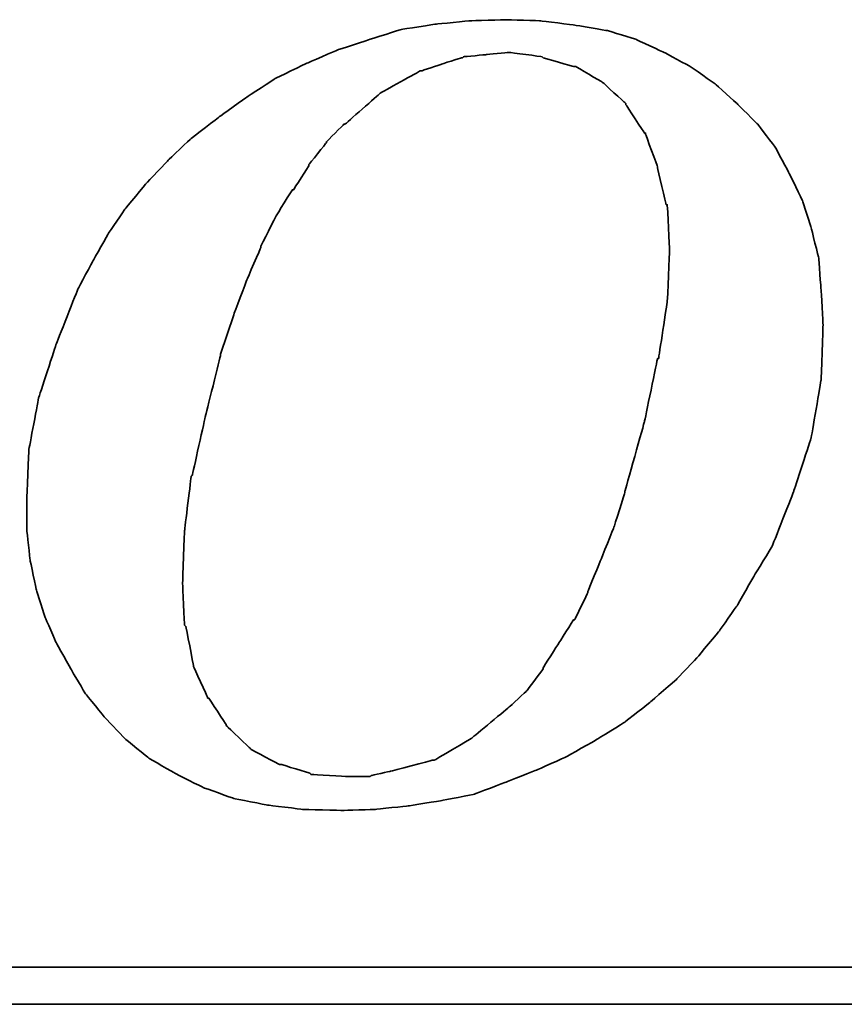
# Model space of a CAD drawing. Header units: millimetres. Extents: x 1334 to 1860, y 187 to 354.
# Tile 43 of 50: x 1756.75 to 1760.47, y 242.31 to 246.76. Entities that reach past the tile are written whole.
import ezdxf

# ---------------------------------------------------------------- set-up
doc = ezdxf.new("R2010")
doc.units = ezdxf.units.MM
doc.header["$LTSCALE"] = 2
doc.layers.add('DIM', color=4, linetype='Continuous')
doc.layers.add('layer 1', color=7, linetype='Continuous')

# ---------------------------------------------------------------- blocks, each defined once
blk = doc.blocks.new('TBI MOTION logo(完整正式版)')
at = {"layer": 'layer 1', "color": 22, "lineweight": 35}
for points, knots in [([(35.79625, -6.98375), (35.79625, -6.98375), (36.23125, -7.43875), (36.23125, -7.43875), (36.23125, -7.43875), (36.23125, -7.43875), (36.75625, -7.87125), (36.75625, -7.87125), (36.75625, -7.87125), (36.75625, -7.87125), (37.33125, -8.20375), (37.33125, -8.20375), (37.33125, -8.20375), (37.33125, -8.20375), (37.95625, -8.51875), (37.95625, -8.51875), (37.95625, -8.51875), (37.95625, -8.51875), (38.62625, -8.75875), (38.62625, -8.75875), (38.62625, -8.75875), (38.62625, -8.75875), (39.37125, -8.90375), (39.37125, -8.90375), (39.37125, -8.90375), (39.37125, -8.90375), (40.14125, -8.99875), (40.14125, -8.99875), (40.14125, -8.99875), (40.14125, -8.99875), (41.02625, -9.02375), (41.02625, -9.02375), (41.02625, -9.02375), (41.02625, -9.02375), (41.74625, -8.99875), (41.74625, -8.99875), (41.74625, -8.99875), (41.74625, -8.99875), (42.46625, -8.92375), (42.46625, -8.92375), (42.46625, -8.92375), (42.46625, -8.92375), (43.21125, -8.80625), (43.21125, -8.80625), (43.21125, -8.80625), (43.21125, -8.80625), (43.93125, -8.66375), (43.93125, -8.66375), (43.93125, -8.66375), (43.93125, -8.66375), (44.62625, -8.39875), (44.62625, -8.39875), (44.62625, -8.39875), (44.62625, -8.39875), (45.29625, -8.13375), (45.29625, -8.13375), (45.29625, -8.13375), (45.29625, -8.13375), (45.94625, -7.84375), (45.94625, -7.84375), (45.94625, -7.84375), (45.94625, -7.84375), (46.61625, -7.46375), (46.61625, -7.46375), (46.61625, -7.46375), (46.61625, -7.46375), (47.24125, -7.07875), (47.24125, -7.07875), (47.24125, -7.07875), (47.24125, -7.07875), (47.81625, -6.62375), (47.81625, -6.62375), (47.81625, -6.62375), (47.81625, -6.62375), (48.36875, -6.14375), (48.36875, -6.14375), (48.36875, -6.14375), (48.36875, -6.14375), (48.84625, -5.64125), (48.84625, -5.64125), (48.84625, -5.64125), (48.84625, -5.64125), (49.32625, -5.06375), (49.32625, -5.06375), (49.32625, -5.06375), (49.32625, -5.06375), (49.71125, -4.51374), (49.71125, -4.51374), (49.71125, -4.51374), (49.71125, -4.51374), (50.09625, -3.83874), (50.09625, -3.83874), (50.09625, -3.83874), (50.09625, -3.83874), (50.48125, -3.21374), (50.48125, -3.21374), (50.48125, -3.21374), (50.48125, -3.21374), (50.96125, -1.99125), (50.96125, -1.99125), (50.96125, -1.99125), (50.96125, -1.99125), (51.34375, -0.81875), (51.34375, -0.81875), (51.34375, -0.81875), (51.34375, -0.81875), (51.56125, 0.45624), (51.56125, 0.45624), (51.56125, 0.45624), (51.56125, 0.45624), (51.60625, 1.67624), (51.60625, 1.67624), (51.60625, 1.67624), (51.60625, 1.67624), (51.56125, 2.44625), (51.56125, 2.44625), (51.56125, 2.44625), (51.56125, 2.44625), (51.51125, 3.14125), (51.51125, 3.14125), (51.51125, 3.14125), (51.51125, 3.14125), (51.34375, 3.81125), (51.34375, 3.81125), (51.34375, 3.81125), (51.34375, 3.81125), (51.15125, 4.41125), (51.15125, 4.41125), (51.15125, 4.41125), (51.15125, 4.41125), (50.86125, 5.01125), (50.86125, 5.01125), (50.86125, 5.01125), (50.86125, 5.01125), (50.55125, 5.58875), (50.55125, 5.58875), (50.55125, 5.58875), (50.55125, 5.58875), (50.16625, 6.09125), (50.16625, 6.09125), (50.16625, 6.09125), (50.16625, 6.09125), (49.71125, 6.54875), (49.71125, 6.54875), (49.71125, 6.54875), (49.71125, 6.54875), (49.23125, 6.98125), (49.23125, 6.98125), (49.23125, 6.98125), (49.23125, 6.98125), (48.67875, 7.36625), (48.67875, 7.36625), (48.67875, 7.36625), (48.67875, 7.36625), (48.10375, 7.67625), (48.10375, 7.67625), (48.10375, 7.67625), (48.10375, 7.67625), (47.48125, 7.96375), (47.48125, 7.96375), (47.48125, 7.96375), (47.48125, 7.96375), (46.85625, 8.15625), (46.85625, 8.15625), (46.85625, 8.15625), (46.85625, 8.15625), (46.13625, 8.27624), (46.13625, 8.27624), (46.13625, 8.27624), (46.13625, 8.27624), (45.39125, 8.37125), (45.39125, 8.37125), (45.39125, 8.37125), (45.39125, 8.37125), (44.62625, 8.39624), (44.62625, 8.39624), (44.62625, 8.39624), (44.62625, 8.39624), (43.83625, 8.37125), (43.83625, 8.37125), (43.83625, 8.37125), (43.83625, 8.37125), (43.09125, 8.30125), (43.09125, 8.30125), (43.09125, 8.30125), (43.09125, 8.30125), (42.32125, 8.18125), (42.32125, 8.18125), (42.32125, 8.18125), (42.32125, 8.18125), (41.62875, 7.96375), (41.62875, 7.96375), (41.62875, 7.96375), (41.62875, 7.96375), (40.90625, 7.72625), (40.90625, 7.72625), (40.90625, 7.72625), (40.90625, 7.72625), (40.23624, 7.43625), (40.23624, 7.43625), (40.23624, 7.43625), (40.23624, 7.43625), (39.54124, 7.10125), (39.54124, 7.10125), (39.54124, 7.10125), (39.54124, 7.10125), (38.91625, 6.69125), (38.91625, 6.69125), (38.91625, 6.69125), (38.91625, 6.69125), (38.31625, 6.26125), (38.31625, 6.26125), (38.31625, 6.26125), (38.31625, 6.26125), (37.69125, 5.78125), (37.69125, 5.78125), (37.69125, 5.78125), (37.69125, 5.78125), (37.18625, 5.30125), (37.18625, 5.30125), (37.18625, 5.30125), (37.18625, 5.30125), (36.70625, 4.79624), (36.70625, 4.79624), (36.70625, 4.79624), (36.70625, 4.79624), (36.23125, 4.22125), (36.23125, 4.22125), (36.23125, 4.22125), (36.23125, 4.22125), (35.87124, 3.69375), (35.87124, 3.69375), (35.87124, 3.69375), (35.87124, 3.69375), (35.53125, 3.09125), (35.53125, 3.09125), (35.53125, 3.09125), (35.53125, 3.09125), (35.19875, 2.47125), (35.19875, 2.47125), (35.19875, 2.47125), (35.19875, 2.47125), (34.71625, 1.24625), (34.71625, 1.24625), (34.71625, 1.24625), (34.71625, 1.24625), (34.33125, 0.06874), (34.33125, 0.06874), (34.33125, 0.06874), (34.33125, 0.06874), (34.11625, -1.07875), (34.11625, -1.07875), (34.11625, -1.07875), (34.11625, -1.07875), (34.07125, -2.15875), (34.07125, -2.15875), (34.07125, -2.15875), (34.07125, -2.15875), (34.07125, -2.85375), (34.07125, -2.85375), (34.07125, -2.85375), (34.07125, -2.85375), (34.14125, -3.50375), (34.14125, -3.50375), (34.14125, -3.50375), (34.14125, -3.50375), (34.28625, -4.17375), (34.28625, -4.17375), (34.28625, -4.17375), (34.28625, -4.17375), (34.47625, -4.77624), (34.47625, -4.77624), (34.47625, -4.77624), (34.47625, -4.77624), (34.71625, -5.32625), (34.71625, -5.32625), (34.71625, -5.32625), (34.71625, -5.32625), (35.05375, -5.92875), (35.05375, -5.92875), (35.05375, -5.92875), (35.05375, -5.92875), (35.36375, -6.45375), (35.36375, -6.45375), (35.36375, -6.45375), (35.36375, -6.45375), (35.79625, -6.98375), (35.79625, -6.98375)], [0, 0, 0, 0, 0.01388889, 0.01388889, 0.01388889, 0.0138889, 0.02777778, 0.02777778, 0.02777778, 0.02777779, 0.04166667, 0.04166667, 0.04166667, 0.04166668, 0.05555556, 0.05555556, 0.05555556, 0.05555557, 0.06944444, 0.06944444, 0.06944444, 0.06944445, 0.08333333, 0.08333333, 0.08333333, 0.08333334, 0.09722222, 0.09722222, 0.09722222, 0.09722223, 0.11111111, 0.11111111, 0.11111111, 0.11111112, 0.125, 0.125, 0.125, 0.12500001, 0.13888889, 0.13888889, 0.13888889, 0.1388889, 0.15277778, 0.15277778, 0.15277778, 0.15277779, 0.16666667, 0.16666667, 0.16666667, 0.16666668, 0.18055556, 0.18055556, 0.18055556, 0.18055557, 0.19444444, 0.19444444, 0.19444444, 0.19444445, 0.20833333, 0.20833333, 0.20833333, 0.20833334, 0.22222222, 0.22222222, 0.22222222, 0.22222223, 0.23611111, 0.23611111, 0.23611111, 0.23611112, 0.25, 0.25, 0.25, 0.25000001, 0.26388889, 0.26388889, 0.26388889, 0.2638889, 0.27777778, 0.27777778, 0.27777778, 0.27777779, 0.29166667, 0.29166667, 0.29166667, 0.29166668, 0.30555556, 0.30555556, 0.30555556, 0.30555557, 0.31944444, 0.31944444, 0.31944444, 0.31944445, 0.33333333, 0.33333333, 0.33333333, 0.33333334, 0.34722222, 0.34722222, 0.34722222, 0.34722223, 0.36111111, 0.36111111, 0.36111111, 0.36111112, 0.375, 0.375, 0.375, 0.37500001, 0.38888889, 0.38888889, 0.38888889, 0.3888889, 0.40277778, 0.40277778, 0.40277778, 0.40277779, 0.41666667, 0.41666667, 0.41666667, 0.41666668, 0.43055556, 0.43055556, 0.43055556, 0.43055557, 0.44444444, 0.44444444, 0.44444444, 0.44444445, 0.45833333, 0.45833333, 0.45833333, 0.45833334, 0.47222222, 0.47222222, 0.47222222, 0.47222223, 0.48611111, 0.48611111, 0.48611111, 0.48611112, 0.5, 0.5, 0.5, 0.50000001, 0.51388889, 0.51388889, 0.51388889, 0.5138889, 0.52777778, 0.52777778, 0.52777778, 0.52777779, 0.54166667, 0.54166667, 0.54166667, 0.54166668, 0.55555556, 0.55555556, 0.55555556, 0.55555557, 0.56944444, 0.56944444, 0.56944444, 0.56944445, 0.58333333, 0.58333333, 0.58333333, 0.58333334, 0.59722222, 0.59722222, 0.59722222, 0.59722223, 0.61111111, 0.61111111, 0.61111111, 0.61111112, 0.625, 0.625, 0.625, 0.62500001, 0.63888889, 0.63888889, 0.63888889, 0.6388889, 0.65277778, 0.65277778, 0.65277778, 0.65277779, 0.66666667, 0.66666667, 0.66666667, 0.66666668, 0.68055556, 0.68055556, 0.68055556, 0.68055557, 0.69444444, 0.69444444, 0.69444444, 0.69444445, 0.70833333, 0.70833333, 0.70833333, 0.70833334, 0.72222222, 0.72222222, 0.72222222, 0.72222223, 0.73611111, 0.73611111, 0.73611111, 0.73611112, 0.75, 0.75, 0.75, 0.75000001, 0.76388889, 0.76388889, 0.76388889, 0.7638889, 0.77777778, 0.77777778, 0.77777778, 0.77777779, 0.79166667, 0.79166667, 0.79166667, 0.79166668, 0.80555556, 0.80555556, 0.80555556, 0.80555557, 0.81944444, 0.81944444, 0.81944444, 0.81944445, 0.83333333, 0.83333333, 0.83333333, 0.83333334, 0.84722222, 0.84722222, 0.84722222, 0.84722223, 0.86111111, 0.86111111, 0.86111111, 0.86111112, 0.875, 0.875, 0.875, 0.87500001, 0.88888889, 0.88888889, 0.88888889, 0.8888889, 0.90277778, 0.90277778, 0.90277778, 0.90277779, 0.91666667, 0.91666667, 0.91666667, 0.91666668, 0.93055556, 0.93055556, 0.93055556, 0.93055557, 0.94444444, 0.94444444, 0.94444444, 0.94444445, 0.95833333, 0.95833333, 0.95833333, 0.95833334, 0.97222222, 0.97222222, 0.97222222, 0.97222223, 0.98611111, 0.98611111, 0.98611111, 0.98611112, 1, 1, 1, 1]), ([(38.33875, 1.03124), (38.33875, 1.03124), (38.62625, 1.89625), (38.62625, 1.89625), (38.62625, 1.89625), (38.62625, 1.89625), (38.91625, 2.66375), (38.91625, 2.66375), (38.91625, 2.66375), (38.91625, 2.66375), (39.22625, 3.38125), (39.22625, 3.38125), (39.22625, 3.38125), (39.22625, 3.38125), (39.22625, 3.40624), (39.22625, 3.40624), (39.22625, 3.40624), (39.22625, 3.40624), (39.56124, 4.07624), (39.56124, 4.07624), (39.56124, 4.07624), (39.56124, 4.07624), (39.92125, 4.65125), (39.92125, 4.65125), (39.92125, 4.65125), (39.92125, 4.65125), (39.94625, 4.65125), (39.94625, 4.65125), (39.94625, 4.65125), (39.94625, 4.65125), (40.28125, 5.17875), (40.28125, 5.17875), (40.28125, 5.17875), (40.28125, 5.17875), (40.28125, 5.20375), (40.28125, 5.20375), (40.28125, 5.20375), (40.28125, 5.20375), (40.66875, 5.68625), (40.66875, 5.68625), (40.66875, 5.68625), (40.66875, 5.68625), (40.66875, 5.70625), (40.66875, 5.70625), (40.66875, 5.70625), (40.66875, 5.70625), (41.05124, 6.09125), (41.05124, 6.09125), (41.05124, 6.09125), (41.05124, 6.09125), (41.07625, 6.09125), (41.07625, 6.09125), (41.07625, 6.09125), (41.07625, 6.09125), (41.84125, 6.76625), (41.84125, 6.76625), (41.84125, 6.76625), (41.84125, 6.76625), (41.86625, 6.78625), (41.86625, 6.78625), (41.86625, 6.78625), (41.86625, 6.78625), (42.73125, 7.26624), (42.73125, 7.26624), (42.73125, 7.26624), (42.73125, 7.26624), (42.75625, 7.26624), (42.75625, 7.26624), (42.75625, 7.26624), (42.75625, 7.26624), (43.18625, 7.41125), (43.18625, 7.41125), (43.18625, 7.41125), (43.18625, 7.41125), (43.64125, 7.55625), (43.64125, 7.55625), (43.64125, 7.55625), (43.64125, 7.55625), (43.66625, 7.55625), (43.66625, 7.55625), (43.66625, 7.55625), (43.66625, 7.55625), (43.69125, 7.58124), (43.69125, 7.58124), (43.69125, 7.58124), (43.69125, 7.58124), (44.19125, 7.62625), (44.19125, 7.62625), (44.19125, 7.62625), (44.19125, 7.62625), (44.67125, 7.67625), (44.67125, 7.67625), (44.67125, 7.67625), (44.67125, 7.67625), (44.69625, 7.67625), (44.69625, 7.67625), (44.69625, 7.67625), (44.69625, 7.67625), (45.41875, 7.58124), (45.41875, 7.58124), (45.41875, 7.58124), (45.41875, 7.58124), (45.44125, 7.55625), (45.44125, 7.55625), (45.44125, 7.55625), (45.44125, 7.55625), (46.11125, 7.36625), (46.11125, 7.36625), (46.11125, 7.36625), (46.11125, 7.36625), (46.13625, 7.36625), (46.13625, 7.36625), (46.13625, 7.36625), (46.13625, 7.36625), (46.15875, 7.36625), (46.15875, 7.36625), (46.15875, 7.36625), (46.15875, 7.36625), (46.73625, 7.02624), (46.73625, 7.02624), (46.73625, 7.02624), (46.73625, 7.02624), (46.76125, 7.00624), (46.76125, 7.00624), (46.76125, 7.00624), (46.76125, 7.00624), (47.24125, 6.57124), (47.24125, 6.57124), (47.24125, 6.57124), (47.24125, 6.57124), (47.26625, 6.54875), (47.26625, 6.54875), (47.26625, 6.54875), (47.26625, 6.54875), (47.26625, 6.52375), (47.26625, 6.52375), (47.26625, 6.52375), (47.26625, 6.52375), (47.67375, 5.89875), (47.67375, 5.89875), (47.67375, 5.89875), (47.67375, 5.89875), (47.69625, 5.89875), (47.69625, 5.89875), (47.69625, 5.89875), (47.69625, 5.89875), (47.69625, 5.87625), (47.69625, 5.87625), (47.69625, 5.87625), (47.69625, 5.87625), (47.96125, 5.15625), (47.96125, 5.15625), (47.96125, 5.15625), (47.96125, 5.15625), (47.96125, 5.13125), (47.96125, 5.13125), (47.96125, 5.13125), (47.96125, 5.13125), (48.15125, 4.31875), (48.15125, 4.31875), (48.15125, 4.31875), (48.15125, 4.31875), (48.17625, 4.31875), (48.17625, 4.31875), (48.17625, 4.31875), (48.17625, 4.31875), (48.17625, 4.29125), (48.17625, 4.29125), (48.17625, 4.29125), (48.17625, 4.29125), (48.22625, 3.33125), (48.22625, 3.33125), (48.22625, 3.33125), (48.22625, 3.33125), (48.22625, 3.30875), (48.22625, 3.30875), (48.22625, 3.30875), (48.22625, 3.30875), (48.17625, 2.20624), (48.17625, 2.20624), (48.17625, 2.20624), (48.17625, 2.20624), (48.17625, 2.18124), (48.17625, 2.18124), (48.17625, 2.18124), (48.17625, 2.18124), (47.98375, 0.93624), (47.98375, 0.93624), (47.98375, 0.93624), (47.98375, 0.93624), (47.96125, 0.93624), (47.96125, 0.93624), (47.96125, 0.93624), (47.96125, 0.93624), (47.67375, -0.45874), (47.67375, -0.45874), (47.67375, -0.45874), (47.67375, -0.45874), (47.24125, -1.99125), (47.24125, -1.99125), (47.24125, -1.99125), (47.24125, -1.99125), (47.24125, -2.01874), (47.24125, -2.01874), (47.24125, -2.01874), (47.24125, -2.01874), (47.00125, -2.78375), (47.00125, -2.78375), (47.00125, -2.78375), (47.00125, -2.78375), (46.71125, -3.50375), (46.71125, -3.50375), (46.71125, -3.50375), (46.71125, -3.50375), (46.42625, -4.19875), (46.42625, -4.19875), (46.42625, -4.19875), (46.42625, -4.19875), (46.42625, -4.22375), (46.42625, -4.22375), (46.42625, -4.22375), (46.42625, -4.22375), (46.13625, -4.82374), (46.13625, -4.82374), (46.13625, -4.82374), (46.13625, -4.82374), (46.11125, -4.82374), (46.11125, -4.82374), (46.11125, -4.82374), (46.11125, -4.82374), (45.77625, -5.35125), (45.77625, -5.35125), (45.77625, -5.35125), (45.77625, -5.35125), (45.44125, -5.87875), (45.44125, -5.87875), (45.44125, -5.87875), (45.44125, -5.87875), (45.44125, -5.90375), (45.44125, -5.90375), (45.44125, -5.90375), (45.44125, -5.90375), (45.10625, -6.35875), (45.10625, -6.35875), (45.10625, -6.35875), (45.10625, -6.35875), (45.08125, -6.38375), (45.08125, -6.38375), (45.08125, -6.38375), (45.08125, -6.38375), (44.69625, -6.74375), (44.69625, -6.74375), (44.69625, -6.74375), (44.69625, -6.74375), (43.88375, -7.41625), (43.88375, -7.41625), (43.88375, -7.41625), (43.88375, -7.41625), (43.85625, -7.43875), (43.85625, -7.43875), (43.85625, -7.43875), (43.85625, -7.43875), (43.04125, -7.91875), (43.04125, -7.91875), (43.04125, -7.91875), (43.04125, -7.91875), (43.01625, -7.91875), (43.01625, -7.91875), (43.01625, -7.91875), (43.01625, -7.91875), (42.99625, -7.91875), (42.99625, -7.91875), (42.99625, -7.91875), (42.99625, -7.91875), (42.08125, -8.15875), (42.08125, -8.15875), (42.08125, -8.15875), (42.08125, -8.15875), (41.65125, -8.25625), (41.65125, -8.25625), (41.65125, -8.25625), (41.65125, -8.25625), (41.62875, -8.27875), (41.62875, -8.27875), (41.62875, -8.27875), (41.62875, -8.27875), (41.60125, -8.27875), (41.60125, -8.27875), (41.60125, -8.27875), (41.60125, -8.27875), (41.12125, -8.27875), (41.12125, -8.27875), (41.12125, -8.27875), (41.12125, -8.27875), (40.35624, -8.23125), (40.35624, -8.23125), (40.35624, -8.23125), (40.35624, -8.23125), (40.33125, -8.23125), (40.33125, -8.23125), (40.33125, -8.23125), (40.33125, -8.23125), (40.30625, -8.20375), (40.30625, -8.20375), (40.30625, -8.20375), (40.30625, -8.20375), (39.68375, -8.01375), (39.68375, -8.01375), (39.68375, -8.01375), (39.68375, -8.01375), (39.66124, -8.01375), (39.66124, -8.01375), (39.66124, -8.01375), (39.66124, -8.01375), (39.63625, -8.01375), (39.63625, -8.01375), (39.63625, -8.01375), (39.63625, -8.01375), (39.01125, -7.67875), (39.01125, -7.67875), (39.01125, -7.67875), (39.01125, -7.67875), (38.98875, -7.65375), (38.98875, -7.65375), (38.98875, -7.65375), (38.98875, -7.65375), (38.48625, -7.17375), (38.48625, -7.17375), (38.48625, -7.17375), (38.48625, -7.17375), (38.45875, -7.14875), (38.45875, -7.14875), (38.45875, -7.14875), (38.45875, -7.14875), (38.45875, -7.12875), (38.45875, -7.12875), (38.45875, -7.12875), (38.45875, -7.12875), (38.07625, -6.54875), (38.07625, -6.54875), (38.07625, -6.54875), (38.07625, -6.54875), (38.05125, -6.54875), (38.05125, -6.54875), (38.05125, -6.54875), (38.05125, -6.54875), (38.05125, -6.52875), (38.05125, -6.52875), (38.05125, -6.52875), (38.05125, -6.52875), (37.74125, -5.85375), (37.74125, -5.85375), (37.74125, -5.85375), (37.74125, -5.85375), (37.74125, -5.82875), (37.74125, -5.82875), (37.74125, -5.82875), (37.74125, -5.82875), (37.57375, -4.96875), (37.57375, -4.96875), (37.57375, -4.96875), (37.57375, -4.96875), (37.54625, -4.94375), (37.54625, -4.94375), (37.54625, -4.94375), (37.54625, -4.94375), (37.50125, -4.03375), (37.50125, -4.03375), (37.50125, -4.03375), (37.50125, -4.03375), (37.50125, -4.00875), (37.50125, -4.00875), (37.50125, -4.00875), (37.50125, -4.00875), (37.54625, -2.85375), (37.54625, -2.85375), (37.54625, -2.85375), (37.54625, -2.85375), (37.69125, -1.65875), (37.69125, -1.65875), (37.69125, -1.65875), (37.69125, -1.65875), (37.71624, -1.63375), (37.71624, -1.63375), (37.71624, -1.63375), (37.71624, -1.63375), (38.00375, -0.33875), (38.00375, -0.33875), (38.00375, -0.33875), (38.00375, -0.33875), (38.33875, 1.00624), (38.33875, 1.00624), (38.33875, 1.00624), (38.33875, 1.00624), (38.33875, 1.03124), (38.33875, 1.03124)], [0, 0, 0, 0, 0.01010101, 0.01010101, 0.01010101, 0.01010102, 0.02020202, 0.02020202, 0.02020202, 0.02020203, 0.03030303, 0.03030303, 0.03030303, 0.03030304, 0.04040404, 0.04040404, 0.04040404, 0.04040405, 0.05050505, 0.05050505, 0.05050505, 0.05050506, 0.06060606, 0.06060606, 0.06060606, 0.06060607, 0.07070707, 0.07070707, 0.07070707, 0.07070708, 0.08080808, 0.08080808, 0.08080808, 0.08080809, 0.09090909, 0.09090909, 0.09090909, 0.0909091, 0.1010101, 0.1010101, 0.1010101, 0.10101011, 0.11111111, 0.11111111, 0.11111111, 0.11111112, 0.12121212, 0.12121212, 0.12121212, 0.12121213, 0.13131313, 0.13131313, 0.13131313, 0.13131314, 0.14141414, 0.14141414, 0.14141414, 0.14141415, 0.15151515, 0.15151515, 0.15151515, 0.15151516, 0.16161616, 0.16161616, 0.16161616, 0.16161617, 0.17171717, 0.17171717, 0.17171717, 0.17171718, 0.18181818, 0.18181818, 0.18181818, 0.18181819, 0.19191919, 0.19191919, 0.19191919, 0.1919192, 0.2020202, 0.2020202, 0.2020202, 0.20202021, 0.21212121, 0.21212121, 0.21212121, 0.21212122, 0.22222222, 0.22222222, 0.22222222, 0.22222223, 0.23232323, 0.23232323, 0.23232323, 0.23232324, 0.24242424, 0.24242424, 0.24242424, 0.24242425, 0.25252525, 0.25252525, 0.25252525, 0.25252526, 0.26262626, 0.26262626, 0.26262626, 0.26262627, 0.27272727, 0.27272727, 0.27272727, 0.27272728, 0.28282828, 0.28282828, 0.28282828, 0.28282829, 0.29292929, 0.29292929, 0.29292929, 0.2929293, 0.3030303, 0.3030303, 0.3030303, 0.30303031, 0.31313131, 0.31313131, 0.31313131, 0.31313132, 0.32323232, 0.32323232, 0.32323232, 0.32323233, 0.33333333, 0.33333333, 0.33333333, 0.33333334, 0.34343434, 0.34343434, 0.34343434, 0.34343435, 0.35353535, 0.35353535, 0.35353535, 0.35353536, 0.36363636, 0.36363636, 0.36363636, 0.36363637, 0.37373737, 0.37373737, 0.37373737, 0.37373738, 0.38383838, 0.38383838, 0.38383838, 0.38383839, 0.39393939, 0.39393939, 0.39393939, 0.3939394, 0.4040404, 0.4040404, 0.4040404, 0.40404041, 0.41414141, 0.41414141, 0.41414141, 0.41414142, 0.42424242, 0.42424242, 0.42424242, 0.42424243, 0.43434343, 0.43434343, 0.43434343, 0.43434344, 0.44444444, 0.44444444, 0.44444444, 0.44444445, 0.45454545, 0.45454545, 0.45454545, 0.45454546, 0.46464646, 0.46464646, 0.46464646, 0.46464647, 0.47474747, 0.47474747, 0.47474747, 0.47474748, 0.48484848, 0.48484848, 0.48484848, 0.48484849, 0.49494949, 0.49494949, 0.49494949, 0.4949495, 0.50505051, 0.50505051, 0.50505051, 0.50505052, 0.51515152, 0.51515152, 0.51515152, 0.51515153, 0.52525253, 0.52525253, 0.52525253, 0.52525254, 0.53535354, 0.53535354, 0.53535354, 0.53535355, 0.54545455, 0.54545455, 0.54545455, 0.54545456, 0.55555556, 0.55555556, 0.55555556, 0.55555557, 0.56565657, 0.56565657, 0.56565657, 0.56565658, 0.57575758, 0.57575758, 0.57575758, 0.57575759, 0.58585859, 0.58585859, 0.58585859, 0.5858586, 0.5959596, 0.5959596, 0.5959596, 0.59595961, 0.60606061, 0.60606061, 0.60606061, 0.60606062, 0.61616162, 0.61616162, 0.61616162, 0.61616163, 0.62626263, 0.62626263, 0.62626263, 0.62626264, 0.63636364, 0.63636364, 0.63636364, 0.63636365, 0.64646465, 0.64646465, 0.64646465, 0.64646466, 0.65656566, 0.65656566, 0.65656566, 0.65656567, 0.66666667, 0.66666667, 0.66666667, 0.66666668, 0.67676768, 0.67676768, 0.67676768, 0.67676769, 0.68686869, 0.68686869, 0.68686869, 0.6868687, 0.6969697, 0.6969697, 0.6969697, 0.69696971, 0.70707071, 0.70707071, 0.70707071, 0.70707072, 0.71717172, 0.71717172, 0.71717172, 0.71717173, 0.72727273, 0.72727273, 0.72727273, 0.72727274, 0.73737374, 0.73737374, 0.73737374, 0.73737375, 0.74747475, 0.74747475, 0.74747475, 0.74747476, 0.75757576, 0.75757576, 0.75757576, 0.75757577, 0.76767677, 0.76767677, 0.76767677, 0.76767678, 0.77777778, 0.77777778, 0.77777778, 0.77777779, 0.78787879, 0.78787879, 0.78787879, 0.7878788, 0.7979798, 0.7979798, 0.7979798, 0.79797981, 0.80808081, 0.80808081, 0.80808081, 0.80808082, 0.81818182, 0.81818182, 0.81818182, 0.81818183, 0.82828283, 0.82828283, 0.82828283, 0.82828284, 0.83838384, 0.83838384, 0.83838384, 0.83838385, 0.84848485, 0.84848485, 0.84848485, 0.84848486, 0.85858586, 0.85858586, 0.85858586, 0.85858587, 0.86868687, 0.86868687, 0.86868687, 0.86868688, 0.87878788, 0.87878788, 0.87878788, 0.87878789, 0.88888889, 0.88888889, 0.88888889, 0.8888889, 0.8989899, 0.8989899, 0.8989899, 0.89898991, 0.90909091, 0.90909091, 0.90909091, 0.90909092, 0.91919192, 0.91919192, 0.91919192, 0.91919193, 0.92929293, 0.92929293, 0.92929293, 0.92929294, 0.93939394, 0.93939394, 0.93939394, 0.93939395, 0.94949495, 0.94949495, 0.94949495, 0.94949496, 0.95959596, 0.95959596, 0.95959596, 0.95959597, 0.96969697, 0.96969697, 0.96969697, 0.96969698, 0.97979798, 0.97979798, 0.97979798, 0.97979799, 0.98989899, 0.98989899, 0.98989899, 0.989899, 1, 1, 1, 1]), ([(75.90875, -9.47875), (75.90875, -9.47875), (75.90875, -12.28625), (75.90875, -12.28625), (75.90875, -12.28625), (75.90875, -12.28625), (75.90875, -12.47875), (75.90875, -12.47875), (75.90875, -12.47875), (75.90875, -12.47875), (75.71625, -12.47875), (75.71625, -12.47875), (75.71625, -12.47875), (75.71625, -12.47875), (-88.32875, -12.47875), (-88.32875, -12.47875), (-88.32875, -12.47875), (-88.32875, -12.47875), (-88.32875, -13.29375), (-88.32875, -13.29375), (-88.32875, -13.29375), (-88.32875, -13.29375), (82.89125, -13.29375), (82.89125, -13.29375), (82.89125, -13.29375), (82.89125, -13.29375), (75.90875, -9.47875), (75.90875, -9.47875)], [0, 0, 0, 0, 0.14285714, 0.14285714, 0.14285714, 0.14285715, 0.28571429, 0.28571429, 0.28571429, 0.2857143, 0.42857143, 0.42857143, 0.42857143, 0.42857144, 0.57142857, 0.57142857, 0.57142857, 0.57142858, 0.71428571, 0.71428571, 0.71428571, 0.71428572, 0.85714286, 0.85714286, 0.85714286, 0.85714287, 1, 1, 1, 1])]:
    blk.add_open_spline(points, degree=3, knots=knots, dxfattribs=at)

msp = doc.modelspace()

# ---------------------------------------------------------------- block references
at = {"layer": 'DIM', "color": 7, "xscale": 0.2052385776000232, "yscale": 0.2052385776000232, "zscale": 0.2052385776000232}
msp.add_blockref('TBI MOTION logo(完整正式版)', (1749.7846, 245.038), dxfattribs=at)

doc.saveas('drawing.dxf')
